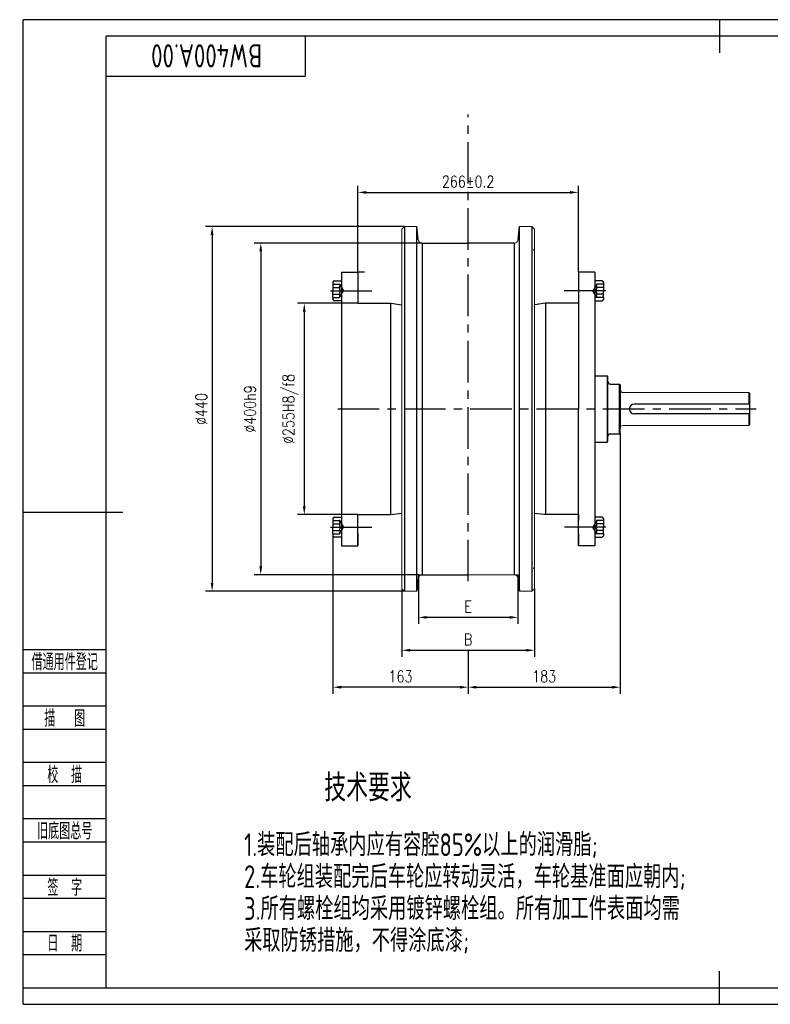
# Model space of a CAD drawing. Header units: millimetres. Extents: x -104 to 1580, y -20 to 1168.
# Tile 1 of 9: x -104 to 801, y -20 to 1168. Entities that reach past the tile are written whole.
import ezdxf
from ezdxf.enums import TextEntityAlignment as Align

# ---------------------------------------------------------------- set-up
doc = ezdxf.new("R2010")
doc.units = ezdxf.units.MM
doc.header["$LTSCALE"] = 40
for name, pattern in [('CENTER', [2, 1.25, -0.25, 0.25, -0.25]), ('DASHED', [0.75, 0.5, -0.25]), ('PHANTOM', [2.5, 1.25, -0.25, 0.25, -0.25, 0.25, -0.25])]:
    doc.linetypes.add(name, pattern=pattern)
for name, color, linetype in [('1轮廓实线层', 7, 'Continuous'), ('2细线层', 4, 'Continuous'), ('3中心线层', 1, 'CENTER'), ('4虚线层', 6, 'DASHED'), ('6文字层', 3, 'Continuous'), ('7标注层', 4, 'Continuous'), ('9双点划线层', 6, 'PHANTOM'), ('图框层', 7, 'Continuous')]:
    doc.layers.add(name, color=color, linetype=linetype)
doc.styles.add('PC_TEXTSTYLE', font='isocp.shx', dxfattribs={"width": 0.8, "bigfont": 'hzfs.shx'})
doc.styles.add('TH_GBDIM', font='romans.shx', dxfattribs={"width": 0.8, "bigfont": 'gbcbig.shx'})
doc.dimstyles.new('TH_GBDIM', dxfattribs={"dimscale": 4, "dimtxt": 3.5, "dimasz": 2.5, "dimexe": 2, "dimexo": 0, "dimgap": 1.5, "dimtad": 1, "dimdec": 0, "dimzin": 12, "dimdsep": 46, "dimtxsty": 'TH_GBDIM', "dimcen": 2.5, "dimclrd": 130, "dimclre": 130, "dimclrt": 3, "dimadec": 0, "dimazin": 0, "dimtfac": 0.714286, "dimtdec": 0, "dimtmove": 0, "dimatfit": 3, "dimfxl": 1, "dimtzin": 0, "dimlwd": -1, "dimlwe": -1, "dimarcsym": 0})

# ---------------------------------------------------------------- blocks, each defined once
blk = doc.blocks.new('*D4')
at = {"layer": '1轮廓实线层', "color": 130}
for p, q in [((376.7, 498.3), (376.7, 438.9)), ((496.7, 498.3), (496.7, 438.9)), ((486.7, 446.9), (386.7, 446.9))]:
    blk.add_line(p, q, dxfattribs=at)
for points in [[(386.7, 448.5), (386.7, 445.2), (376.7, 446.9)], [(486.7, 448.5), (486.7, 445.2), (496.7, 446.9)]]:
    blk.add_solid(points, dxfattribs=at)
at = {"layer": 'Defpoints', "color": 0}
for p in [(376.7, 498.3), (496.7, 498.3), (376.7, 446.9)]:
    blk.add_point(p, dxfattribs=at)
at = {"layer": '1轮廓实线层', "color": 3, "insert": (436.7, 459.9), "char_height": 14, "attachment_point": 5, "style": 'TH_GBDIM'}
blk.add_mtext('{E}{}{}', dxfattribs=at)
blk = doc.blocks.new('*D5')
at = {"layer": '1轮廓实线层', "color": 130}
for p, q in [((356.7, 481.3), (356.7, 399.2)), ((516.7, 481.3), (516.7, 399.2)), ((366.7, 407.2), (506.7, 407.2))]:
    blk.add_line(p, q, dxfattribs=at)
for points in [[(366.7, 408.8), (366.7, 405.5), (356.7, 407.2)], [(506.7, 408.8), (506.7, 405.5), (516.7, 407.2)]]:
    blk.add_solid(points, dxfattribs=at)
at = {"layer": 'Defpoints', "color": 0}
for p in [(356.7, 481.3), (516.7, 481.3), (516.7, 407.2)]:
    blk.add_point(p, dxfattribs=at)
at = {"layer": '1轮廓实线层', "color": 3, "insert": (436.7, 420.2), "char_height": 14, "attachment_point": 5, "style": 'TH_GBDIM'}
blk.add_mtext('{B}{}{}', dxfattribs=at)
blk = doc.blocks.new('*D9')
at = {"layer": '1轮廓实线层', "color": 130}
for p, q in [((303.7, 825.8), (231, 825.8)), ((239, 815.8), (239, 580.8)), ((303.7, 570.8), (231, 570.8))]:
    blk.add_line(p, q, dxfattribs=at)
for points in [[(237.3, 815.8), (240.6, 815.8), (239, 825.8)], [(237.3, 580.8), (240.6, 580.8), (239, 570.8)]]:
    blk.add_solid(points, dxfattribs=at)
at = {"layer": 'Defpoints', "color": 0}
for p in [(303.7, 825.8), (239, 570.8), (303.7, 570.8)]:
    blk.add_point(p, dxfattribs=at)
at = {"layer": '1轮廓实线层', "color": 3, "insert": (222.3, 698.3), "char_height": 14, "attachment_point": 5, "rotation": 90, "style": 'TH_GBDIM'}
blk.add_mtext('{%%c255}{}{H8/f8}', dxfattribs=at)
blk = doc.blocks.new('*D10')
at = {"layer": '1轮廓实线层', "color": 130}
for p, q in [((381.2, 898.4), (178.5, 898.4)), ((186.5, 888.4), (186.5, 508.3)), ((376.7, 498.3), (178.5, 498.3))]:
    blk.add_line(p, q, dxfattribs=at)
for points in [[(184.8, 888.4), (188.2, 888.4), (186.5, 898.4)], [(184.8, 508.3), (188.2, 508.3), (186.5, 498.3)]]:
    blk.add_solid(points, dxfattribs=at)
at = {"layer": 'Defpoints', "color": 0}
for p in [(381.2, 898.4), (186.5, 498.3), (376.7, 498.3)]:
    blk.add_point(p, dxfattribs=at)
at = {"layer": '1轮廓实线层', "color": 3, "insert": (173.5, 698.3), "char_height": 14, "attachment_point": 5, "rotation": 90, "style": 'TH_GBDIM'}
blk.add_mtext('{%%c400}{}{h9}', dxfattribs=at)
blk = doc.blocks.new('*D11')
at = {"layer": '1轮廓实线层', "color": 130}
for p, q in [((359.9, 918.4), (119.8, 918.4)), ((127.8, 908.4), (127.8, 488.3)), ((359.9, 478.3), (119.8, 478.3))]:
    blk.add_line(p, q, dxfattribs=at)
for points in [[(126.1, 908.4), (129.4, 908.4), (127.8, 918.4)], [(126.1, 488.3), (129.4, 488.3), (127.8, 478.3)]]:
    blk.add_solid(points, dxfattribs=at)
at = {"layer": 'Defpoints', "color": 0}
for p in [(359.9, 918.4), (127.8, 478.3), (359.9, 478.3)]:
    blk.add_point(p, dxfattribs=at)
at = {"layer": '1轮廓实线层', "color": 3, "insert": (114.8, 698.3), "char_height": 14, "attachment_point": 5, "rotation": 90, "style": 'TH_GBDIM'}
blk.add_mtext('{%%c440}{}{}', dxfattribs=at)
blk = doc.blocks.new('*D12')
at = {"layer": '1轮廓实线层', "color": 130}
for p, q in [((620.1, 669.3), (620.1, 354.6)), ((436.7, 407.2), (436.7, 354.6)), ((446.7, 362.6), (610.1, 362.6))]:
    blk.add_line(p, q, dxfattribs=at)
for points in [[(446.7, 364.3), (446.7, 360.9), (436.7, 362.6)], [(610.1, 364.3), (610.1, 360.9), (620.1, 362.6)]]:
    blk.add_solid(points, dxfattribs=at)
at = {"layer": 'Defpoints', "color": 0}
for p in [(620.1, 669.3), (436.7, 407.2), (620.1, 362.6)]:
    blk.add_point(p, dxfattribs=at)
at = {"layer": '1轮廓实线层', "color": 3, "insert": (528.4, 375.6), "char_height": 14, "attachment_point": 5, "style": 'TH_GBDIM'}
blk.add_mtext('183', dxfattribs=at)
blk = doc.blocks.new('*D13')
at = {"layer": '1轮廓实线层', "color": 130}
for p, q in [((273.6, 546.6), (273.6, 354.6)), ((436.7, 407.2), (436.7, 354.6)), ((426.7, 362.6), (283.6, 362.6))]:
    blk.add_line(p, q, dxfattribs=at)
for points in [[(283.6, 364.3), (283.6, 360.9), (273.6, 362.6)], [(426.7, 364.3), (426.7, 360.9), (436.7, 362.6)]]:
    blk.add_solid(points, dxfattribs=at)
at = {"layer": 'Defpoints', "color": 0}
for p in [(273.6, 546.6), (436.7, 407.2), (273.6, 362.6)]:
    blk.add_point(p, dxfattribs=at)
at = {"layer": '1轮廓实线层', "color": 3, "insert": (355.1, 375.6), "char_height": 14, "attachment_point": 5, "style": 'TH_GBDIM'}
blk.add_mtext('163', dxfattribs=at)
blk = doc.blocks.new('*D14')
at = {"layer": '1轮廓实线层', "color": 130}
for p, q in [((303.7, 863.3), (303.7, 967.6)), ((569.7, 863.3), (569.7, 967.6)), ((313.7, 959.6), (559.7, 959.6))]:
    blk.add_line(p, q, dxfattribs=at)
for points in [[(313.7, 961.3), (313.7, 958), (303.7, 959.6)], [(559.7, 961.3), (559.7, 958), (569.7, 959.6)]]:
    blk.add_solid(points, dxfattribs=at)
at = {"layer": 'Defpoints', "color": 0}
for p in [(569.7, 959.6), (303.7, 863.3), (569.7, 863.3)]:
    blk.add_point(p, dxfattribs=at)
at = {"layer": '1轮廓实线层', "color": 3, "insert": (436.7, 972.6), "char_height": 14, "attachment_point": 5, "style": 'TH_GBDIM'}
blk.add_mtext('{266}{}{%%p0.2}', dxfattribs=at)
blk = doc.blocks.new('PC_FJL_BLOCK')
at = {"layer": '2细线层'}
for p, q in [((-25, 102), (0, 102)), ((-25, 95), (0, 95)), ((-25, 85), (0, 85)), ((-25, 78), (0, 78)), ((-25, 68), (0, 68)), ((-25, 61), (0, 61)), ((-25, 51), (0, 51)), ((-25, 44), (0, 44)), ((-25, 34), (0, 34)), ((-25, 27), (0, 27)), ((-25, 17), (0, 17)), ((-25, 10), (0, 10)), ((-25, 0), (0, 0))]:
    blk.add_line(p, q, dxfattribs=at)
at = {"layer": '6文字层', "color": 3, "style": 'PC_TEXTSTYLE'}
for s, width, p in [('借通用件登记', 0.667, (-12.5, 98.5)), ('描   图', 0.6667, (-12.5, 81.5)), ('校  描', 0.667, (-12.5, 64.5)), ('旧底图总号', 0.667, (-12.5, 47.5)), ('签  字', 0.667, (-12.5, 30.5)), ('日  期', 0.667, (-12.49, 13.6))]:
    blk.add_text(s, height=5, dxfattribs=dict(at, width=width)).set_placement(p, align=Align.MIDDLE)
at = {"layer": '6文字层', "style": 'PC_TEXTSTYLE'}
for tag, width, p, p2 in [('借通用件登记', 0.671328, (-23.44, 86.36), (-1.25, 86.36)), ('描图', 2.120922, (-23.44, 69.36), (-1.25, 69.36)), ('校图', 2.149976, (-23.75, 52.06), (-1.25, 52.06)), ('旧底图总号', 0.761452, (-22.84, 35.67), (-1.86, 35.67)), ('签字', 2.026939, (-23.14, 18.37), (-1.56, 18.37)), ('日期', 1.89999, (-22.84, 1.37), (-2.17, 1.37))]:
    blk.add_attdef(tag, text='', height=5, dxfattribs=dict(at, width=width)).set_placement(p, p2, align=Align.FIT)
blk = doc.blocks.new('PC_TYDH_BLOCK')
at = {"layer": '2细线层', "linetype": 'Continuous'}
for p in [(60, 0), (0, -12)]:
    blk.add_line(p, (60, -12), dxfattribs=at)
at = {"layer": '6文字层', "style": 'PC_TEXTSTYLE', "width": 1.815486}
blk.add_attdef('图样代号', text='', height=7, rotation=180, dxfattribs=at).set_placement((58.24, -2.4), (2.35, -2.4), align=Align.FIT)

msp = doc.modelspace()

# ---------------------------------------------------------------- linework, layer by layer
at = {"color": 7, "linetype": 'Continuous', "lineweight": 15}
for p, q in [((359.7, 918.4), (356.7, 915.4)), ((356.7, 915.4), (356.7, 698.3)), ((374.6, 918.4), (359.9, 918.4)), ((498.8, 918.4), (513.7, 918.4)), ((513.7, 918.4), (516.7, 915.4)), ((513.7, 918.4), (516.7, 915.4)), ((516.7, 915.4), (516.7, 897.6)), ((516.7, 897.6), (516.7, 892.1)), ((516.7, 698.3), (516.7, 897.6)), ((516.7, 890.9), (515.2, 890.3)), ((515.2, 890.3), (516.7, 889.4)), ((605.2, 698.3), (605.2, 737.3)), ((623.1, 718.3), (775.1, 718.3)), ((356.7, 481.3), (356.7, 698.3)), ((516.7, 698.3), (516.7, 481.3)), ((605.2, 698.3), (605.2, 659.3)), ((775.1, 678.3), (623.1, 678.3)), ((515.2, 506.3), (516.7, 507.1)), ((516.7, 505.6), (515.2, 506.3)), ((516.7, 507.6), (516.7, 499)), ((516.7, 499), (516.7, 497.5)), ((496.7, 498.3), (436.7, 498.3)), ((516.7, 497.5), (516.7, 481.3)), ((359.7, 478.3), (356.7, 481.3)), ((374.6, 478.3), (359.7, 478.3)), ((513.7, 478.3), (498.8, 478.3)), ((516.7, 481.3), (513.7, 478.3))]:
    msp.add_line(p, q, dxfattribs=at)
for p, q in [((381.2, 898.4), (436.7, 898.4)), ((492.2, 898.4), (436.7, 898.4)), ((283.7, 863.3), (303.7, 863.3)), ((303.7, 863.3), (303.7, 848.8)), ((589.7, 863.3), (569.7, 863.3)), ((343.5, 825.8), (356.7, 824.1)), ((529.9, 825.8), (516.7, 824.1)), ((775.1, 718.3), (775.1, 704.3)), ((775.1, 692.3), (775.1, 678.3)), ((303.7, 533.3), (303.7, 570.8)), ((343.5, 570.8), (356.7, 572.5)), ((528.9, 570.8), (516.7, 572.3)), ((569.7, 533.3), (569.7, 547.8)), ((283.7, 533.3), (303.7, 533.3)), ((589.7, 533.3), (569.7, 533.3)), ((376.7, 498.3), (436.7, 498.3))]:
    msp.add_line(p, q)
at = {"lineweight": 15}
for p, q in [((776.1, 717.3), (775.1, 718.3)), ((776.1, 679.3), (775.1, 678.3))]:
    msp.add_line(p, q, dxfattribs=at)
at = {"color": 7, "linetype": 'Continuous', "lineweight": 15}
for centre, radius, start, end in [((381.2, 903.4), 5, 186, 270), ((492.2, 903.4), 5, 270, 354), ((623.1, 675.3), 3, 90, 180), ((381.2, 493.3), 5, 90, 174), ((492.2, 493.3), 5, 6, 90)]:
    msp.add_arc(centre, radius, start, end, dxfattribs=at)
at = {"layer": '1轮廓实线层'}
for p, q in [((740, 1168), (740, 1128)), ((359.9, 918.4), (359.9, 478.3)), ((376.2, 902.9), (374.6, 918.4)), ((374.6, 478.3), (374.6, 918.4)), ((497.2, 902.9), (498.8, 918.4)), ((498.8, 478.3), (498.8, 918.4)), ((513.5, 918.4), (513.5, 478.3)), ((381.2, 898.4), (381.2, 498.3)), ((492.2, 898.4), (492.2, 498.3)), ((283.7, 863.3), (283.7, 533.3)), ((569.7, 863.3), (569.7, 698.3)), ((589.7, 863.3), (589.7, 698.3)), ((273.6, 851.2), (273.6, 840.8)), ((275.2, 852.8), (283.7, 852.8)), ((598.2, 852.8), (589.7, 852.8)), ((599.8, 851.2), (599.8, 840.8)), ((273.6, 832.8), (273.6, 840.8)), ((273.6, 832.8), (273.6, 830.4)), ((599.8, 832.8), (599.8, 840.8)), ((599.8, 832.8), (599.8, 830.4)), ((283.7, 828.8), (275.2, 828.8)), ((303.7, 825.8), (343.5, 825.8)), ((343.5, 570.8), (343.5, 825.8)), ((569.7, 825.8), (529.9, 825.8)), ((529.9, 825.8), (529.9, 570.8)), ((589.7, 828.8), (598.2, 828.8)), ((589.7, 738.3), (604.2, 738.3)), ((604.2, 738.3), (604.2, 658.3)), ((608.2, 728.3), (619.1, 728.3)), ((619.1, 728.3), (620.1, 727.3)), ((619.1, 668.3), (619.1, 728.3)), ((620.1, 727.3), (620.1, 719)), ((620.1, 721.3), (620.1, 675.3)), ((776.1, 717.3), (776.1, 679.3)), ((776.1, 704.3), (637.1, 704.3)), ((569.7, 533.3), (569.7, 698.3)), ((589.7, 698.3), (589.7, 533.3)), ((776.1, 692.3), (637.1, 692.3)), ((620.1, 669.3), (620.1, 677.8)), ((620.1, 669.3), (620.1, 677.5)), ((608.2, 668.3), (619.1, 668.3)), ((619.1, 668.3), (620.1, 669.3)), ((589.7, 658.3), (604.2, 658.3)), ((-100, 574), (20, 574)), ((303.7, 570.8), (343.5, 570.8)), ((569.7, 570.8), (528.9, 570.8)), ((569.7, 570.8), (569.7, 563.8)), ((569.7, 563.8), (569.7, 570.8)), ((273.6, 566.2), (273.6, 555.8)), ((275.2, 567.8), (283.7, 567.8)), ((598.2, 567.8), (589.7, 567.8)), ((599.8, 566.2), (599.8, 555.8)), ((273.6, 547.8), (273.6, 555.8)), ((273.6, 547.8), (273.6, 545.4)), ((599.8, 547.8), (599.8, 555.8)), ((599.8, 547.8), (599.8, 545.4)), ((283.7, 543.8), (275.2, 543.8)), ((589.7, 543.8), (598.2, 543.8)), ((376.7, 498.3), (374.6, 478.3)), ((496.7, 498.3), (498.8, 478.3)), ((740, -20), (740, 20))]:
    msp.add_line(p, q, dxfattribs=at)
at = {"layer": '1轮廓实线层', "lineweight": 15}
for p, q in [((604.2, 738.3), (605.2, 737.3)), ((604.2, 658.3), (605.2, 659.3))]:
    msp.add_line(p, q, dxfattribs=at)
at = {"layer": '1轮廓实线层'}
for centre, radius, start, end in [((275.2, 851.2), 1.6, 90, 180), ((598.2, 851.2), 1.6, 360, 90), ((275.2, 830.4), 1.6, 180, 270), ((598.2, 830.4), 1.6, 270, 360), ((608.2, 731.3), 3, 180, 270), ((623.1, 721.3), 3, 180, 270), ((637.1, 698.3), 6, 90, 270), ((608.2, 665.3), 3, 90, 180), ((275.2, 566.2), 1.6, 90, 180), ((598.2, 566.2), 1.6, 360, 90), ((275.2, 545.4), 1.6, 180, 270), ((598.2, 545.4), 1.6, 270, 360)]:
    msp.add_arc(centre, radius, start, end, dxfattribs=at)
at = {"layer": '2细线层'}
for p, q in [((-100, -20), (-100, 1168)), ((1580, 1168), (-100, 1168)), ((-100, -20), (1580, -20))]:
    msp.add_line(p, q, dxfattribs=at)
at = {"layer": '3中心线层'}
for p, q in [((436.7, 490.4), (436.7, 1053.8)), ((270.6, 840.8), (327.4, 840.8)), ((602.7, 840.8), (546, 840.8)), ((279.3, 698.3), (784.3, 698.3)), ((270.6, 555.8), (327.4, 555.8)), ((602.8, 555.8), (546, 555.8))]:
    msp.add_line(p, q, dxfattribs=at)
at = {"layer": '4虚线层'}
for p, q in [((273.6, 848.8), (281.6, 848.8)), ((273.6, 844.8), (281.6, 844.8)), ((281.6, 848.8), (286.2, 840.8)), ((591.8, 848.8), (587.2, 840.8)), ((599.8, 848.8), (591.8, 848.8)), ((599.8, 844.8), (591.8, 844.8)), ((273.6, 836.8), (281.6, 836.8)), ((273.6, 832.8), (281.6, 832.8)), ((281.6, 832.8), (286.2, 840.8)), ((591.8, 832.8), (587.2, 840.8)), ((599.8, 836.8), (591.8, 836.8)), ((599.8, 832.8), (591.8, 832.8)), ((273.6, 563.8), (281.6, 563.8)), ((273.6, 559.8), (281.6, 559.8)), ((281.6, 563.8), (286.2, 555.8)), ((591.8, 563.8), (587.2, 555.8)), ((599.8, 563.8), (591.8, 563.8)), ((599.8, 559.8), (591.8, 559.8)), ((273.6, 551.8), (281.6, 551.8)), ((273.6, 547.8), (281.6, 547.8)), ((281.6, 547.8), (286.2, 555.8)), ((591.8, 547.8), (587.2, 555.8)), ((599.8, 551.8), (591.8, 551.8)), ((599.8, 547.8), (591.8, 547.8))]:
    msp.add_line(p, q, dxfattribs=at)
for centre, radius, start, end in [((278.1, 846.8), 4, 330, 30), ((269, 840.8), 13.2, 342.3603, 17.6397), ((604.4, 840.8), 13.2, 162.3603, 197.6397), ((595.3, 846.8), 4, 150, 210), ((278.1, 834.8), 4, 330, 30), ((595.3, 834.8), 4, 150, 210), ((278.1, 561.8), 4, 330, 30), ((269, 555.8), 13.2, 342.3603, 17.6397), ((604.4, 555.8), 13.2, 162.3603, 197.6397), ((595.3, 561.8), 4, 150, 210), ((278.1, 549.8), 4, 330, 30), ((595.3, 549.8), 4, 150, 210)]:
    msp.add_arc(centre, radius, start, end, dxfattribs=at)
at = {"layer": '7标注层'}
msp.add_point((0, 0), dxfattribs=at)
at = {"layer": '9双点划线层'}
for p, q in [((303.7, 863.3), (303.7, 825.8)), ((311.7, 863.3), (303.7, 863.3)), ((303.7, 547.8), (303.7, 533.3)), ((569.7, 547.8), (569.7, 533.3))]:
    msp.add_line(p, q, dxfattribs=at)
at = {"layer": '图框层'}
for p, q in [((0, 0), (0, 1148)), ((1560, 1148), (0, 1148)), ((0, 0), (1560, 0))]:
    msp.add_line(p, q, dxfattribs=at)

# ---------------------------------------------------------------- block references
ref = msp.add_blockref('PC_TYDH_BLOCK', (0, 1148), dxfattribs=dict(at, xscale=4, yscale=4, zscale=4))
ref.add_attrib('图样代号', 'BW400A.00', dxfattribs={"layer": '6文字层', "height": 28, "rotation": 180, "style": 'PC_TEXTSTYLE', "width": 0.8}).set_placement((121.2, 1138.4), align=Align.CENTER)
at = {"layer": '图框层', "xscale": 4, "yscale": 4, "zscale": 4}
msp.add_blockref('PC_FJL_BLOCK', (0, 0), dxfattribs=at)

# ---------------------------------------------------------------- texts
at = {"layer": '6文字层', "style": 'PC_TEXTSTYLE', "width": 0.8}
msp.add_text('技术要求', height=33, dxfattribs=at).set_placement((315.9, 257.8), align=Align.TOP_CENTER)
for s, p in [('1.装配后轴承内应有容腔85%以上的润滑脂;', (166.4, 186.3)), ('2.车轮组装配完后车轮应转动灵活，车轮基准面应朝内;', (166.4, 147.8)), ('3.所有螺栓组均采用镀锌螺栓组。所有加工件表面均需', (166.4, 109.3)), ('采取防锈措施，不得涂底漆;', (166.4, 70.8))]:
    msp.add_text(s, height=27.5, dxfattribs=at).set_placement(p, align=Align.TOP_LEFT)

# ---------------------------------------------------------------- dimensions: what is measured, and where the dimension line sits
at = {"layer": '1轮廓实线层'}
for base, p1, p2, text, picture, middle in [((569.7, 959.6), (303.7, 863.3), (569.7, 863.3), '{<>}{}{%%p0.2}', '*D14', (436.7, 972.6)), ((376.7, 446.9), (496.7, 498.3), (376.7, 498.3), '{E}{}{}', '*D4', (436.7, 459.9)), ((516.7, 407.2), (356.7, 481.3), (516.7, 481.3), '{B}{}{}', '*D5', (436.7, 420.2))]:
    dim = msp.add_linear_dim(base=base, p1=p1, p2=p2, text=text, dimstyle='TH_GBDIM', override={"dimgap": 1.5, "dimtad": 1, "dimjust": 0, "dimdec": 0, "dimlfac": 1, "dimse1": 0, "dimse2": 0, "dimsd1": 0, "dimsd2": 0}, dxfattribs=at)
    dim.commit()
    dim.dimension.update_dxf_attribs({"geometry": picture, "text_midpoint": middle})
for base, p1, p2, text, picture, middle in [((127.8, 478.3), (359.9, 918.4), (359.9, 478.3), '{%%c<>}{}{}', '*D11', (114.8, 698.3)), ((186.5, 498.3), (381.2, 898.4), (376.7, 498.3), '{%%c<>}{}{h9}', '*D10', (173.5, 698.3)), ((239, 570.8), (303.7, 825.8), (303.7, 570.8), '{%%c<>}{}{H8/f8}', '*D9', (222.3, 698.3))]:
    dim = msp.add_linear_dim(base=base, p1=p1, p2=p2, angle=90, text=text, dimstyle='TH_GBDIM', override={"dimgap": 1.5, "dimtad": 1, "dimjust": 0, "dimdec": 0, "dimlfac": 1, "dimse1": 0, "dimse2": 0, "dimsd1": 0, "dimsd2": 0}, dxfattribs=at)
    dim.commit()
    dim.dimension.update_dxf_attribs({"geometry": picture, "text_midpoint": middle})
for base, p2, picture, middle in [((620.1, 362.6), (620.1, 669.3), '*D12', (528.4, 375.6)), ((273.6, 362.6), (273.6, 546.6), '*D13', (355.1, 375.6))]:
    dim = msp.add_linear_dim(base=base, p1=(436.7, 407.2), p2=p2, dimstyle='TH_GBDIM', dxfattribs=at)
    dim.commit()
    dim.dimension.update_dxf_attribs({"geometry": picture, "text_midpoint": middle})

doc.saveas('drawing.dxf')
